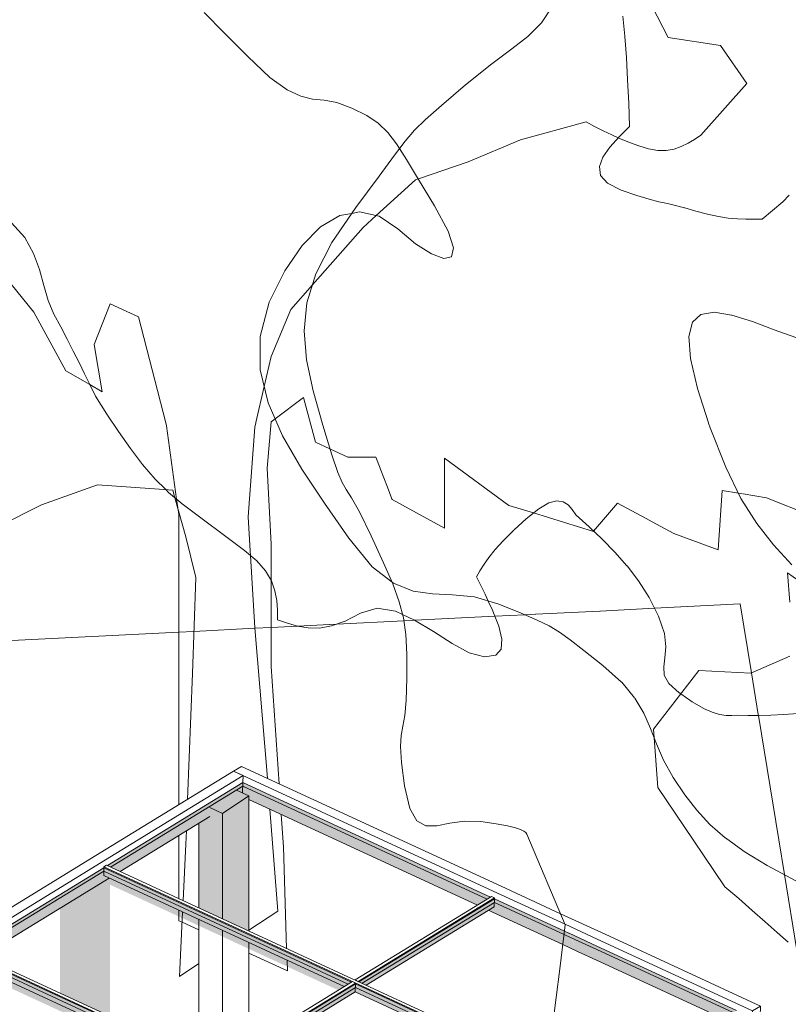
# Model space of a CAD drawing. Header units: millimetres. Extents: x -46876 to 9452, y -13755 to 24767.
# Tile 33 of 55: x -7260 to -3529, y 7099 to 11876. Entities that reach past the tile are written whole.
import ezdxf

# ---------------------------------------------------------------- set-up
doc = ezdxf.new("R2010")
doc.units = ezdxf.units.MM
for name, color, linetype, lineweight in [('A-GLAZ-CURT', 52, 'Continuous', 9), ('A-GLAZ-CWMG', 51, 'Continuous', 9), ('L-PLNT', 71, 'Continuous', 9), ('S-COLS', 52, 'Continuous', 9)]:
    doc.layers.add(name, color=color, linetype=linetype, lineweight=lineweight)

# ---------------------------------------------------------------- blocks, each defined once
blk = doc.blocks.new('System Panel - Vidro 2cm escuro2-4253584-3D - CAPA')
at = {"layer": 'A-GLAZ-CURT', "transparency": 33554471}
h = blk.add_hatch(color=256, dxfattribs=at)
h.paths.add_polyline_path([(-4028.6, 6916.2), (-3780.2, 7068.2), (-4592.6, 7443.4), (-4551.8, 7355.7), (-3916.3, 7062.2), (-4028.6, 6987.6), (-4028.6, 6964.6)], flags=0)
h.paths.add_polyline_path([(-5577.8, 7192), (-4984.1, 7555.3), (-4623.8, 7388.9), (-4615.7, 7454), (-4954.9, 7610.7), (-5612.8, 7208.1), (-5590.5, 7197.8)], flags=0)
blk.add_hatch(color=256, dxfattribs=at).paths.add_polyline_path([(-4551.8, 7355.7), (-4594.9, 7444.4), (-4615.7, 7454), (-4623.8, 7388.9), (-4554.3, 7356.8)], flags=0)
at = {"layer": 'A-GLAZ-CURT'}
for p, q in [((-4954.9, 7610.7), (-5612.8, 7208.1)), ((-4955.4, 7593.7), (-4954.9, 7610.7)), ((-4615.7, 7454), (-4954.9, 7610.7)), ((-5597.2, 7200.9), (-4955.4, 7593.7)), ((-4955.4, 7593.7), (-4617.7, 7437.7)), ((-4594.9, 7444.4), (-4615.7, 7454)), ((-4617.7, 7437.7), (-4583.6, 7422)), ((-4457.7, 7381.1), (-4592.6, 7443.4)), ((-4582.4, 7421.4), (-4458.2, 7364.1)), ((-4458.2, 7364.1), (-3796.3, 7058.4)), ((-3780.2, 7068.2), (-4457.7, 7381.1))]:
    blk.add_line(p, q, dxfattribs=at)
blk = doc.blocks.new('Rectangular Mullion - 6x12 cm metal-3947379-3D - CAPA')
at = {"layer": 'A-GLAZ-CWMG'}
for p, q in [((-6221, 8229.8), (-6182.6, 8253.3)), ((-4961.5, 7648.2), (-6221, 8229.8)), ((-4923.1, 7671.7), (-6182.6, 8253.3)), ((-5038.2, 7580.3), (-6146.6, 8092.1)), ((-4964.6, 7546.3), (-4984.1, 7555.3))]:
    blk.add_line(p, q, dxfattribs=at)
blk = doc.blocks.new('System Panel - Vidro 2cm escuro2-V9-3D - CAPA')
at = {"layer": 'A-GLAZ-CURT', "transparency": 33554471}
blk.add_hatch(color=256, dxfattribs=at).paths.add_polyline_path([(-6146.6, 7454.6), (-6146.6, 8092.1), (-5038.2, 7580.3), (-4974.1, 7619.5), (-6175.9, 8174.6), (-6833.8, 7772), (-6771.7, 7743.3), (-6389.9, 7977), (-6389.9, 7567), (-6224, 7490.4)], flags=0)
at = {"layer": 'A-GLAZ-CURT'}
for p, q in [((-6175.9, 8174.6), (-6833.8, 7772)), ((-6176.4, 8157.6), (-6175.9, 8174.6)), ((-4974.1, 7619.5), (-6175.9, 8174.6)), ((-6818.3, 7764.8), (-6176.4, 8157.6)), ((-6176.4, 8157.6), (-4990.1, 7609.7))]:
    blk.add_line(p, q, dxfattribs=at)
blk = doc.blocks.new('System Panel - Vidro 2cm escuro2-V10-3D - CAPA')
at = {"layer": 'A-GLAZ-CURT', "transparency": 33554471}
blk.add_hatch(color=256, dxfattribs=at).paths.add_polyline_path([(-4491, 6633.3), (-4454.9, 6655.3), (-5629.6, 7197.8), (-6287.5, 6795.3), (-6146.6, 6730.2), (-6146.6, 6844), (-5629.4, 7159), (-4507.8, 6641)], flags=0)
at = {"layer": 'A-GLAZ-CURT'}
for p, q in [((-5629.6, 7197.8), (-6287.5, 6795.3)), ((-6271.9, 6788.1), (-5630.1, 7180.8)), ((-5630.1, 7180.8), (-5629.6, 7197.8)), ((-5630.1, 7180.8), (-4471, 6645.5)), ((-4454.9, 6655.3), (-5629.6, 7197.8))]:
    blk.add_line(p, q, dxfattribs=at)
blk = doc.blocks.new('Rectangular Mullion - 6x12 cm metal-3947384-3D - CAPA')
at = {"layer": 'A-GLAZ-CWMG'}
for p, q in [((-4612.8, 7487.1), (-4961.5, 7648.2)), ((-4634.5, 7538.4), (-4923.1, 7671.7)), ((-4623.8, 7388.9), (-4964.6, 7546.3)), ((-4418.3, 7438.5), (-4634.5, 7538.4)), ((-4456.7, 7415), (-4612.8, 7487.1)), ((-3702.1, 7066.5), (-4456.7, 7415)), ((-3663.7, 7090), (-4418.3, 7438.5)), ((-4551.8, 7355.7), (-4623.8, 7388.9)), ((-4459.8, 7313.1), (-4551.8, 7355.7)), ((-3916.3, 7062.2), (-4459.8, 7313.1)), ((-3663.7, 7090), (-3702.1, 7066.5)), ((-3666.7, 6988.1), (-3663.7, 7090)), ((-3702.1, 7066.5), (-3705.1, 6964.6)), ((-3705.1, 6964.6), (-3666.7, 6988.1))]:
    blk.add_line(p, q, dxfattribs=at)
blk = doc.blocks.new('Rectangular Mullion - 6x12 cm metal-4019204-3D - CAPA')
at = {"layer": 'A-GLAZ-CWMG'}
for p, q in [((-6221, 8229.8), (-6889.3, 7820.9)), ((-6221, 8229.8), (-6174.9, 8208.5)), ((-6174.9, 8208.5), (-6843.2, 7799.6)), ((-6175.9, 8174.6), (-6177.4, 8124.1)), ((-6174.9, 8208.5), (-6175.9, 8174.6)), ((-6336.1, 8009.9), (-6771.7, 7743.3)), ((-6824.6, 7711), (-6846.3, 7697.7))]:
    blk.add_line(p, q, dxfattribs=at)
blk = doc.blocks.new('Rectangular Mullion - 6x12 cm metal-4019205-3D - CAPA')
at = {"layer": 'A-GLAZ-CWMG'}
for p, q in [((-6889.3, 7820.9), (-7564, 7408)), ((-6843.2, 7799.6), (-7517.9, 7386.7)), ((-6846.3, 7697.7), (-7446.4, 7330.5)), ((-7499.3, 7298.1), (-7521, 7284.9))]:
    blk.add_line(p, q, dxfattribs=at)
blk = doc.blocks.new('Rectangular Mullion - 2x5 cm metal-3947375-3D - CAPA')
at = {"layer": 'A-GLAZ-CWMG'}
for p, q in [((-5637.1, 7205.6), (-4450.9, 6657.8)), ((-5624.3, 7213.4), (-4438.1, 6665.6)), ((-4491, 6633.3), (-5630.7, 7159.6))]:
    blk.add_line(p, q, dxfattribs=at)
blk = doc.blocks.new('Rectangular Mullion - 2x5 cm metal-3947376-3D - CAPA')
at = {"layer": 'A-GLAZ-CWMG'}
for p, q in [((-6851.8, 7723.5), (-6850.6, 7761.7)), ((-6850.6, 7761.7), (-6850.5, 7766)), ((-6850.5, 7766), (-6837.7, 7773.8)), ((-6850.5, 7766), (-5637.1, 7205.6)), ((-6837.7, 7773.8), (-5624.3, 7213.4)), ((-5684.9, 7184.6), (-6851.8, 7723.5))]:
    blk.add_line(p, q, dxfattribs=at)
blk = doc.blocks.new('Rectangular Mullion - 2x5 cm metal-V23-3D - CAPA')
at = {"layer": 'A-GLAZ-CWMG'}
for p, q in [((-4970.1, 7622), (-5632, 7217)), ((-4954.7, 7614.9), (-5616.6, 7209.9)), ((-4970.1, 7622), (-4954.7, 7614.9)), ((-4954.9, 7610.7), (-4956, 7572.5)), ((-4954.7, 7614.9), (-4954.9, 7610.7)), ((-4956, 7572.5), (-5577.8, 7192)), ((-5616.6, 7209.9), (-5632, 7217))]:
    blk.add_line(p, q, dxfattribs=at)
blk = doc.blocks.new('M_RPC Tree - Deciduous - Red Maple - 9 Meters-V43-3D - CAPA')
at = {"layer": 'L-PLNT'}
for p, q in [((-4192, 11943.5), (-4112.4, 11789.3)), ((-4112.4, 11789.3), (-3857.7, 11751.5)), ((-3857.7, 11751.5), (-3730.4, 11567)), ((-3730.4, 11567), (-3953.2, 11315.5)), ((-4510.4, 11380.2), (-4828.8, 11293)), ((-4469.5, 11358.7), (-4510.4, 11380.2)), ((-4428.2, 11337.5), (-4469.5, 11358.7)), ((-4386.4, 11317.1), (-4428.2, 11337.5)), ((-4828.8, 11293), (-5083.5, 11186)), ((-4354.3, 11302.5), (-4386.4, 11317.1)), ((-4343.7, 11297.7), (-4354.3, 11302.5)), ((-4300, 11279.8), (-4343.7, 11297.7)), ((-4254.8, 11263.8), (-4300, 11279.8)), ((-4015.6, 11276.6), (-4048.5, 11260.4)), ((-3984.1, 11295.4), (-4015.6, 11276.6)), ((-3953.2, 11315.5), (-3984.1, 11295.4)), ((-4208, 11249.9), (-4254.8, 11263.8)), ((-4162.5, 11241.8), (-4208, 11249.9)), ((-4121.3, 11241.7), (-4162.5, 11241.8)), ((-4083.5, 11248.4), (-4121.3, 11241.7)), ((-4048.5, 11260.4), (-4083.5, 11248.4)), ((-5083.5, 11186), (-5323.2, 11104.8)), ((-5338.2, 11099.7), (-5529.7, 10926)), ((-5325.6, 11104), (-5338.2, 11099.7)), ((-5323.3, 11104.8), (-5325.6, 11104)), ((-5529.7, 10926), (-5593, 10868.5)), ((-5593, 10868.5), (-5838.9, 10588.9)), ((-7191.5, 10457.4), (-7328.3, 10626.5)), ((-5838.9, 10588.9), (-5943.2, 10470.4)), ((-6820.2, 10497.8), (-6898.4, 10300.8)), ((-6683.4, 10434.6), (-6820.2, 10497.8)), ((-5943.2, 10470.4), (-6038.7, 10241.5)), ((-7035.2, 10173.2), (-7191.5, 10457.4)), ((-6550.6, 9920.8), (-6683.4, 10434.6)), ((-6898.4, 10300.8), (-6859.3, 10070.8)), ((-6038.7, 10241.5), (-6072.4, 10096.3)), ((-6919.6, 10105.9), (-7035.2, 10173.2)), ((-6859.3, 10070.8), (-6919.6, 10105.9)), ((-6072.4, 10096.3), (-6112.9, 9922)), ((-5882.1, 10043.4), (-6019.3, 9939.4)), ((-5823.5, 9825.6), (-5882.1, 10043.4)), ((-6019.3, 9939.4), (-6038.4, 9924.9)), ((-6546.6, 9905.2), (-6550.4, 9920.1)), ((-6498.1, 9550.2), (-6546.6, 9905.2)), ((-6118.3, 9898.9), (-6150.1, 9463.8)), ((-6113.2, 9920.8), (-6118.3, 9898.9)), ((-6038.4, 9924.9), (-6058, 9700.8)), ((-5753.6, 9793.3), (-5823.5, 9825.6)), ((-5667.1, 9753.4), (-5753.6, 9793.3)), ((-5530.3, 9753.8), (-5667.1, 9753.4)), ((-5510, 9700.3), (-5530.3, 9753.8)), ((-4885.4, 9519.5), (-5198.1, 9748.7)), ((-5198.1, 9748.7), (-5198.1, 9409.6)), ((-6058, 9700.8), (-6038.4, 9331.5)), ((-5475.1, 9608.6), (-5509.4, 9698.9)), ((-6882.4, 9619.2), (-7153.1, 9522.3)), ((-6627.7, 9602), (-6882.4, 9619.2)), ((-5453.2, 9551.1), (-5474.6, 9607.3)), ((-6536.7, 9594.9), (-6627.7, 9602)), ((-6516.3, 9593.2), (-6536.7, 9594.9)), ((-6506, 9556.7), (-6516.3, 9593.2)), ((-6452.6, 9366.5), (-6506, 9556.7)), ((-3849.5, 9592.1), (-3869.1, 9304.5)), ((-3771.5, 9579.2), (-3849.5, 9592.1)), ((-3751.2, 9575.8), (-3771.5, 9579.2)), ((-3634.6, 9556.4), (-3748.3, 9575.3)), ((-3282.8, 9415.1), (-3634.6, 9556.4)), ((-7153.1, 9522.3), (-7519.2, 9341.3)), ((-6492.4, 9508.1), (-6498.1, 9550.2)), ((-6487.9, 9475.5), (-6492.4, 9508.1)), ((-5452.1, 9548.1), (-5452.8, 9550)), ((-5402.2, 9520.9), (-5452.1, 9548.1)), ((-5198.1, 9409.6), (-5402.2, 9520.9)), ((-4766, 9482.9), (-4885.4, 9519.5)), ((-4357.7, 9530.1), (-4474.1, 9394.5)), ((-4219, 9455.3), (-4357.7, 9530.1)), ((-6487.9, 9115.2), (-6487.9, 9475.5)), ((-6150.1, 9463.8), (-6140.4, 9299.9)), ((-4474.9, 9393.5), (-4766, 9482.9)), ((-4190.4, 9439.9), (-4218.7, 9455.2)), ((-4084.1, 9382.5), (-4189.8, 9439.6)), ((-6404.9, 9170.5), (-6452.6, 9366.5)), ((-3869.1, 9304.5), (-4084.1, 9382.5)), ((-6038.4, 9331.5), (-6038.4, 9247.6)), ((-6140.4, 9299.1), (-6139, 9275.8)), ((-6139, 9275.8), (-6118.3, 8926.1)), ((-6038.4, 9245.6), (-6038.4, 9154.3)), ((-6420.8, 8704.6), (-6404.9, 9170.5)), ((-6038.4, 9154.3), (-6038.4, 8738.1)), ((-6487.9, 8564.3), (-6487.9, 9115.2)), ((-4178.1, 9020.4), (-3762.6, 9041.2)), ((-3707.9, 8706.5), (-3762.6, 9041.2)), ((-5341.2, 8962.2), (-4953, 8981.6)), ((-4953, 8981.6), (-4808.2, 8988.9)), ((-4808.2, 8988.9), (-4755.4, 8991.5)), ((-4754.7, 8991.5), (-4444.2, 9007.1)), ((-4442.8, 9007.2), (-4178.1, 9020.4)), ((-6038.4, 8927.2), (-5909.4, 8933.7)), ((-5909.4, 8933.7), (-5756.3, 8941.4)), ((-5754.6, 8941.4), (-5721, 8943.1)), ((-5721, 8943.1), (-5395.4, 8959.4)), ((-5395.4, 8959.4), (-5341.2, 8962.2)), ((-7363.2, 8860.8), (-6487.9, 8904.7)), ((-6487.9, 8904.7), (-6413.8, 8908.4)), ((-6413.8, 8908.4), (-6118.1, 8923.2)), ((-6118.3, 8926.1), (-6057.5, 8195.5)), ((-6118.1, 8923.2), (-6038.4, 8927.2)), ((-6444.3, 8093.2), (-6420.8, 8704.6)), ((-6038.4, 8738.1), (-6000.3, 8169.1)), ((-3674.9, 8504.6), (-3707.9, 8706.5)), ((-6487.9, 8066.4), (-6487.9, 8564.3)), ((-3674.3, 8500.9), (-3674.8, 8504.1)), ((-3575.5, 7896.3), (-3674.3, 8500.9)), ((-6006.9, 7551.3), (-6045.6, 8045.5)), ((-5990.3, 8020), (-5979.8, 7863.4)), ((-6452.6, 7876.3), (-6450.2, 7940.1)), ((-6487.9, 7612.3), (-6487.9, 7917)), ((-3548, 7728.1), (-3575.5, 7896.3)), ((-6466.2, 7602.2), (-6452.6, 7876.3)), ((-5963.8, 7370.2), (-5979.8, 7863.4)), ((-3487.8, 7359.4), (-3548, 7728.1)), ((-6487.9, 7504.7), (-6487.9, 7555.5)), ((-6006.9, 7551.3), (-6146.6, 7458.6)), ((-6471.4, 7497.1), (-6487.9, 7504.7)), ((-6484.5, 7234.3), (-6469, 7546.7)), ((-6390.1, 7459.5), (-6471.4, 7497.1)), ((-5960.3, 7261), (-6146.6, 7347)), ((-5960.3, 7261), (-5961.9, 7312.6)), ((-6390.1, 7296.9), (-6484.5, 7234.3))]:
    blk.add_line(p, q, dxfattribs=at)
blk = doc.blocks.new('M_RPC Tree - Deciduous - Shumard Oak - 9_1 Meters-4147379-3D - CAPA')
at = {"layer": 'L-PLNT'}
for p, q in [((-3532.3, 9192.4), (-3320.8, 9040)), ((-3521.8, 9050.8), (-3532.3, 9192.4)), ((-3710.9, 8705.1), (-3521.8, 8788.7)), ((-4183.8, 8433.6), (-3963.1, 8719.1)), ((-3963.1, 8719.1), (-3710.9, 8705.1)), ((-4180.7, 8391.9), (-4183.8, 8433.6)), ((-4162.8, 8150.4), (-4180.7, 8391.9)), ((-3990.8, 7896.6), (-4162.8, 8150.4)), ((-3837, 7669.5), (-3990.7, 7896.3)), ((-3769.7, 7611.6), (-3837, 7669.5)), ((-3703.9, 7554.7), (-3769.7, 7611.6)), ((-3641, 7499.8), (-3703.9, 7554.7)), ((-3582.5, 7447.8), (-3641, 7499.8)), ((-3529.9, 7399.7), (-3582.5, 7447.8))]:
    blk.add_line(p, q, dxfattribs=at)
blk = doc.blocks.new('M_RPC Tree - Deciduous - Scarlet Oak - 12_5 Meters-V45-3D - CAPA')
at = {"layer": 'L-PLNT'}
for p, q in [((-3994.8, 10408.4), (-3953.4, 10446.2)), ((-3953.4, 10446.2), (-3889.5, 10456.5)), ((-3889.5, 10456.5), (-3804.2, 10443.3)), ((-3803.6, 10443.2), (-3703.5, 10411.9)), ((-4012.2, 10338.6), (-3994.8, 10408.4)), ((-3703.5, 10411.9), (-3597.1, 10371.7)), ((-3597.1, 10371.7), (-3492, 10333.4)), ((-4004.5, 10232.7), (-4012.2, 10338.6)), ((-3970.2, 10086.4), (-4004.5, 10232.7)), ((-3916.4, 9920.8), (-3970.2, 10086.4)), ((-3908.2, 9895.5), (-3915.9, 9919.1)), ((-3833.1, 9704.4), (-3908.2, 9895.5)), ((-3758.9, 9553.4), (-3833.1, 9704.4)), ((-3682.5, 9431.6), (-3758.9, 9553.4)), ((-3601.2, 9328.1), (-3682.5, 9431.6)), ((-3512.2, 9232), (-3601.2, 9328.1))]:
    blk.add_line(p, q, dxfattribs=at)
blk = doc.blocks.new('M_RPC Tree - Deciduous - Siberian Crab Apple - 6_1 Meters-V51-3D - CAPA')
at = {"layer": 'L-PLNT'}
for p, q in [((-4331.9, 11893.6), (-4322.3, 11796.4)), ((-4322.2, 11795.3), (-4314.7, 11692.6)), ((-4314.7, 11692.6), (-4308.8, 11583.8)), ((-4308.8, 11583.8), (-4303.8, 11471.6)), ((-4303.8, 11471.6), (-4299.4, 11357.8)), ((-4299.4, 11357.8), (-4350.2, 11307.1)), ((-4350.2, 11307.1), (-4395.3, 11257.2)), ((-4395.3, 11257.2), (-4429.2, 11209)), ((-4429.2, 11209), (-4446.2, 11163.3)), ((-4446.2, 11163.3), (-4440.7, 11120.9)), ((-4440.7, 11120.9), (-4407, 11082.7)), ((-4407, 11082.7), (-4339.6, 11049.5)), ((-4339.6, 11049.5), (-4263.7, 11023.8)), ((-4263.7, 11023.8), (-4204.6, 11005.8)), ((-4204.6, 11005.8), (-4157.1, 10993.2)), ((-4157.1, 10993.2), (-4116, 10983.6)), ((-3656.2, 10908.2), (-3555.8, 10992.6)), ((-3555.8, 10992.6), (-3525.4, 11024.7)), ((-4116, 10983.6), (-4075.9, 10974.4)), ((-4075.9, 10974.4), (-4032.8, 10963.6)), ((-4031.6, 10963.3), (-3977.9, 10947.8)), ((-3977.9, 10947.8), (-3920.5, 10931.9)), ((-3920.5, 10931.9), (-3868.4, 10920.8)), ((-3868.4, 10920.8), (-3820.7, 10913.5)), ((-3820.7, 10913.5), (-3776.5, 10909.5)), ((-3776.5, 10909.5), (-3735, 10907.7)), ((-3735, 10907.7), (-3695.2, 10907.6)), ((-3695.2, 10907.6), (-3656.2, 10908.2)), ((-7234.8, 10818.8), (-7300, 10891.2)), ((-7191.7, 10742.2), (-7234.8, 10818.8)), ((-7163.4, 10664), (-7191.7, 10742.2)), ((-7142.5, 10586.9), (-7163.4, 10664)), ((-7121.5, 10513.6), (-7142.5, 10586.9)), ((-7093.2, 10446.9), (-7121.5, 10513.6)), ((-7060, 10385.4), (-7093.2, 10446.9)), ((-7028.8, 10326.1), (-7060, 10385.4)), ((-6999.4, 10268.6), (-7028.8, 10326.1)), ((-6971.3, 10212.4), (-6999.4, 10268.6)), ((-6944.4, 10157.3), (-6971.3, 10212.4)), ((-6918.1, 10103), (-6944.4, 10157.3)), ((-6892.2, 10048.9), (-6918.1, 10103)), ((-6836.2, 9962.6), (-6892.2, 10048.9)), ((-6779.6, 9877.8), (-6836.2, 9962.6)), ((-6721.9, 9795.9), (-6779.6, 9877.8)), ((-6662.7, 9718.4), (-6721.9, 9795.9)), ((-6601.3, 9646.8), (-6662.7, 9718.4)), ((-6550.7, 9596), (-6601.3, 9646.8)), ((-6537.3, 9582.5), (-6550.7, 9596)), ((-6470.2, 9527.1), (-6537.3, 9582.5)), ((-6168.7, 9300.7), (-6470.2, 9527.1)), ((-4690.8, 9531.6), (-4740, 9503.6)), ((-4652.1, 9541.6), (-4690.8, 9531.6)), ((-4621.9, 9537.2), (-4652.1, 9541.6)), ((-4598, 9521.9), (-4621.9, 9537.2)), ((-4578.3, 9499.5), (-4598, 9521.9)), ((-4740, 9503.6), (-4801.9, 9454.1)), ((-4560.7, 9473.5), (-4578.3, 9499.5)), ((-4496.3, 9415.4), (-4560.7, 9473.5)), ((-4801.9, 9454.1), (-4859.3, 9401)), ((-4432.7, 9355.7), (-4496.3, 9415.4)), ((-4863.8, 9396.9), (-4913, 9347.6)), ((-4860.8, 9399.7), (-4863.8, 9396.9)), ((-4913, 9347.6), (-4951.7, 9304.8)), ((-4370.9, 9293.1), (-4432.7, 9355.7)), ((-6109.1, 9250.7), (-6168.7, 9300.7)), ((-4951.7, 9304.8), (-4981.9, 9267.3)), ((-4312.7, 9227.1), (-4370.9, 9293.1)), ((-6066.5, 9201.6), (-6109.1, 9250.7)), ((-5005.8, 9233.7), (-5025.5, 9202.8)), ((-4997.7, 9245.1), (-5005.8, 9233.7)), ((-4981.9, 9267.3), (-4997.1, 9246)), ((-4256, 9152.9), (-4311.7, 9226)), ((-6037.9, 9153.4), (-6066.5, 9201.6)), ((-5025.5, 9202.8), (-5043.1, 9173.2)), ((-5043.1, 9173.2), (-5000.8, 9088.5)), ((-6020.5, 9105.7), (-6037.9, 9153.4)), ((-4204.7, 9072.3), (-4256, 9152.9)), ((-6011.6, 9058.5), (-6020.5, 9105.7)), ((-5000.8, 9088.5), (-4985.5, 9055.6)), ((-6008.3, 9011.6), (-6011.6, 9058.5)), ((-4985.5, 9055.6), (-4963.1, 9007.5)), ((-4158.7, 8982.7), (-4204.7, 9072.3)), ((-6007.9, 8964.9), (-6008.3, 9011.6)), ((-5605.9, 8997.2), (-5679.3, 8957.8)), ((-5524, 9021.3), (-5605.9, 8997.2)), ((-5435.4, 9005.7), (-5524, 9021.3)), ((-5401.6, 8990.2), (-5435.4, 9005.7)), ((-5343.2, 8963.4), (-5401.6, 8990.2)), ((-4962.4, 9005.8), (-4934.4, 8933.7)), ((-4130, 8898.7), (-4158.7, 8982.7)), ((-5960.3, 8948.1), (-6007.9, 8964.9)), ((-5911.5, 8934), (-5960.3, 8948.1)), ((-5860.2, 8925.3), (-5911.5, 8934)), ((-5745.4, 8934.5), (-5805.2, 8924.6)), ((-5679.3, 8957.8), (-5745.4, 8934.5)), ((-5250.8, 8907.2), (-5343.2, 8963.4)), ((-4934.4, 8933.7), (-4919.6, 8870.9)), ((-5805.2, 8924.6), (-5860.2, 8925.3)), ((-5161.1, 8849.9), (-5250.8, 8907.2)), ((-4123, 8832.8), (-4130, 8898.7)), ((-5077.4, 8804.6), (-5161.1, 8849.9)), ((-4919.6, 8870.9), (-4923, 8822.6)), ((-5002.9, 8784.1), (-5077.4, 8804.6)), ((-4949.2, 8792.4), (-5002.9, 8784.1)), ((-4923, 8822.6), (-4949.2, 8792.4)), ((-4127.6, 8780.2), (-4123, 8832.8)), ((-4133.7, 8736.3), (-4127.6, 8780.2)), ((-4130.9, 8696.3), (-4133.7, 8736.3)), ((-4109.2, 8655.6), (-4130.9, 8696.3)), ((-4058.3, 8609.4), (-4109.2, 8655.6)), ((-4051.5, 8604.7), (-4058.3, 8609.4)), ((-3995.2, 8566), (-4051.5, 8604.7)), ((-3942.7, 8535.5), (-3995.2, 8566)), ((-3899, 8515.8), (-3941, 8534.8)), ((-3862.3, 8504.6), (-3899, 8515.8)), ((-3830.9, 8499.9), (-3862.3, 8504.6)), ((-3551.4, 8504.7), (-3613.9, 8502)), ((-3481.8, 8509.5), (-3551.4, 8504.7)), ((-3803, 8499.5), (-3830.9, 8499.9)), ((-3776.9, 8501.2), (-3803, 8499.5)), ((-3724.9, 8500.8), (-3776.9, 8501.2)), ((-3671.2, 8500.9), (-3724.9, 8500.8)), ((-3613.9, 8502), (-3671.2, 8500.9))]:
    blk.add_line(p, q, dxfattribs=at)
blk = doc.blocks.new('M_RPC Tree - Deciduous - Scarlet Oak - 12_5 Meters-V52-3D - CAPA')
at = {"layer": 'L-PLNT'}
for p, q in [((-4727.3, 11861.2), (-4666.3, 11951.7)), ((-6265.1, 11810.8), (-6364.8, 11910.4)), ((-4792.7, 11794.8), (-4727.3, 11861.2)), ((-6151.9, 11696.8), (-6265.1, 11810.8)), ((-4870.4, 11734.7), (-4792.7, 11794.8)), ((-4968.5, 11662.6), (-4870.4, 11734.7)), ((-6045.2, 11595.9), (-6151.9, 11696.8)), ((-5095, 11560.8), (-4968.5, 11662.6)), ((-5962.1, 11535.5), (-6045.2, 11595.9)), ((-5212.9, 11459.8), (-5095, 11560.8)), ((-5895.4, 11504.4), (-5962.1, 11535.5)), ((-5837.8, 11491.3), (-5895.4, 11504.4)), ((-5782.1, 11484.9), (-5837.8, 11491.3)), ((-5720.8, 11474), (-5782.1, 11484.9)), ((-5646.9, 11447.4), (-5720.8, 11474)), ((-5574.7, 11410.8), (-5646.9, 11447.4)), ((-5290.5, 11391.5), (-5212.9, 11459.8)), ((-5519.3, 11373.3), (-5574.7, 11410.8)), ((-5473.4, 11329.3), (-5519.3, 11373.3)), ((-5343.6, 11339.5), (-5290.5, 11391.5)), ((-5430.2, 11273), (-5473.4, 11329.3)), ((-5388.1, 11287.3), (-5343.6, 11339.5)), ((-5439.7, 11218.5), (-5388.1, 11287.3)), ((-5415.7, 11250.4), (-5430.2, 11273)), ((-5382.5, 11198.6), (-5415.7, 11250.4)), ((-5514.3, 11116.7), (-5439.7, 11218.5)), ((-5323.4, 11100.3), (-5382.5, 11198.6)), ((-5627.6, 10965.5), (-5514.3, 11116.7)), ((-5245.8, 10972.3), (-5323.4, 11100.3)), ((-5744.5, 10795.6), (-5627.6, 10965.5)), ((-5647.7, 10936.4), (-5610.1, 10943.5)), ((-5610.1, 10943.5), (-5515.5, 10922.9)), ((-5179.3, 10849.8), (-5245.8, 10972.3)), ((-5799.2, 10870.5), (-5705.5, 10925.4)), ((-5705.5, 10925.4), (-5647.7, 10936.4)), ((-5515.5, 10922.9), (-5424.1, 10861.4)), ((-5889.1, 10780.8), (-5799.2, 10870.5)), ((-5424.1, 10861.4), (-5337.8, 10789.1)), ((-5153.9, 10769), (-5179.3, 10849.8)), ((-5972.8, 10658.4), (-5889.1, 10780.8)), ((-5822.1, 10643.8), (-5744.5, 10795.6)), ((-5337.8, 10789.1), (-5261.4, 10740.1)), ((-5163.2, 10726.3), (-5153.9, 10769)), ((-5261.4, 10740.1), (-5201.1, 10717.9)), ((-5201.1, 10717.9), (-5163.2, 10726.3)), ((-6047.9, 10505.2), (-5972.8, 10658.4)), ((-5865.3, 10503.1), (-5822.1, 10643.8)), ((-6092.8, 10339.8), (-6047.9, 10505.2)), ((-5878.7, 10366.3), (-5865.3, 10503.1)), ((-6092.1, 10177.8), (-6092.8, 10339.8)), ((-5867.3, 10226.3), (-5878.7, 10366.3)), ((-5835.7, 10076.1), (-5867.3, 10226.3)), ((-6053.3, 10017.6), (-6092.1, 10177.8)), ((-5788.7, 9908.4), (-5835.7, 10076.1)), ((-5983.6, 9857.5), (-6053.3, 10017.6)), ((-5745.1, 9765.4), (-5788.7, 9908.4)), ((-5890.3, 9695.7), (-5983.6, 9857.5)), ((-5716, 9679.9), (-5745.1, 9765.4)), ((-5780.5, 9530.7), (-5890.3, 9695.7)), ((-5694.7, 9630.6), (-5716, 9679.9)), ((-5674.6, 9596.3), (-5694.7, 9630.6)), ((-5648.7, 9556), (-5674.6, 9596.3)), ((-5610.6, 9488.3), (-5648.7, 9556)), ((-5661.7, 9360.6), (-5780.5, 9530.7)), ((-5553.3, 9372.1), (-5610.6, 9488.3)), ((-5493, 9241.6), (-5553.3, 9372.1)), ((-5548.1, 9222), (-5661.7, 9360.6)), ((-5451.9, 9146.3), (-5548.1, 9222)), ((-5448.5, 9138.4), (-5493, 9241.6)), ((-5446, 9141.6), (-5451.9, 9146.3)), ((-5417.4, 9052.4), (-5448.5, 9138.4)), ((-5350.3, 9103.1), (-5446, 9141.6)), ((-5256.2, 9090.1), (-5350.3, 9103.1)), ((-5158.7, 9086.3), (-5256.2, 9090.1)), ((-5052.9, 9075.2), (-5158.5, 9086.3)), ((-5397.4, 8973.8), (-5417.4, 9052.4)), ((-4933.9, 9040.6), (-5052.9, 9075.2)), ((-4825.6, 8996.3), (-4933.9, 9040.6)), ((-4748, 8963.1), (-4825.6, 8996.3)), ((-5386.1, 8892.4), (-5397.4, 8973.8)), ((-4690, 8934.7), (-4748, 8963.1)), ((-4640.1, 8904.7), (-4690, 8934.7)), ((-5381, 8798.5), (-5386.1, 8892.4)), ((-4587.5, 8867), (-4640.1, 8904.7)), ((-4520.8, 8815.1), (-4587.5, 8867)), ((-5379.9, 8682), (-5381, 8798.5)), ((-4428.9, 8742.9), (-4520.8, 8815.1)), ((-4338.4, 8662.4), (-4428.9, 8742.9)), ((-5383.2, 8573.5), (-5379.9, 8682)), ((-4275.5, 8586.6), (-4337.5, 8661.6)), ((-5391, 8500.6), (-5383.2, 8573.5)), ((-4230.5, 8511), (-4274.1, 8585)), ((-4198.4, 8437.6), (-4230.5, 8511)), ((-5400.4, 8448.7), (-5391, 8500.6)), ((-5408.2, 8403.1), (-5400.4, 8448.7)), ((-4169.3, 8362.5), (-4198.4, 8437.6)), ((-5411.5, 8349.2), (-5408.2, 8403.1)), ((-4135, 8283.5), (-4169.3, 8362.5)), ((-5407.2, 8272.5), (-5411.5, 8349.2)), ((-5392.3, 8158.4), (-5407.2, 8272.5)), ((-4087.6, 8199.3), (-4135, 8283.5)), ((-4031, 8115.4), (-4087.3, 8198.6)), ((-5366.5, 8049.2), (-5392.3, 8158.4)), ((-3973.4, 8040.8), (-4031, 8115.4)), ((-5331.6, 7988.9), (-5366.5, 8049.2)), ((-3909.6, 7972), (-3973.4, 8040.8)), ((-5287.6, 7965), (-5331.6, 7988.9)), ((-5101, 7988.3), (-5172.3, 7977.1)), ((-5020.6, 7986.4), (-5101, 7988.3)), ((-4946.5, 7974.5), (-5020.6, 7986.4)), ((-5234.5, 7965.3), (-5287.6, 7965)), ((-5172.3, 7977.1), (-5234.5, 7965.3)), ((-4891.9, 7964.1), (-4946.5, 7974.5)), ((-4853.6, 7954.9), (-4891.9, 7964.1)), ((-4828.2, 7946.6), (-4853.6, 7954.9)), ((-4812.6, 7939), (-4828.2, 7946.6)), ((-4803.5, 7931.9), (-4812.6, 7939)), ((-4797.6, 7925.1), (-4803.5, 7931.9)), ((-3835.8, 7907.4), (-3909.6, 7972)), ((-4611.8, 7484.7), (-4797.6, 7925.1)), ((-3750.5, 7845.8), (-3834.6, 7906.3)), ((-3743.5, 7840.8), (-3749.7, 7845.3)), ((-3631.3, 7772.5), (-3743.5, 7840.8)), ((-3493.2, 7698.8), (-3631.3, 7772.5)), ((-4638.5, 7270.4), (-4611.8, 7484.7)), ((-4686.2, 6887.8), (-4638.5, 7270.4))]:
    blk.add_line(p, q, dxfattribs=at)

msp = doc.modelspace()

# ---------------------------------------------------------------- linework, layer by layer
at = {"layer": 'S-COLS'}
for p, q in [((-6146.6, 8109.9), (-6208, 8138.3)), ((-6274.7, 8024.8), (-6146.6, 8109.9)), ((-6146.6, 8109.9), (-6146.6, 7454.6)), ((-6336.1, 8053.2), (-6274.7, 8024.8)), ((-6274.7, 7513.8), (-6274.7, 8024.8)), ((-6389.9, 7567), (-6389.9, 7977)), ((-6389.9, 6842.5), (-6389.9, 7510.2)), ((-6274.7, 6823.7), (-6274.7, 7457)), ((-6146.6, 7397.8), (-6146.6, 6902.1))]:
    msp.add_line(p, q, dxfattribs=at)

# ---------------------------------------------------------------- block references
at = {"layer": 'A-GLAZ-CURT'}
for name, p in [('System Panel - Vidro 2cm escuro2-V9-3D - CAPA', (0, 0)), ('System Panel - Vidro 2cm escuro2-V9-3D - CAPA', (-674.7, -412.8)), ('System Panel - Vidro 2cm escuro2-4253584-3D - CAPA', (0, 0)), ('System Panel - Vidro 2cm escuro2-V9-3D - CAPA', (-1349.4, -825.7)), ('System Panel - Vidro 2cm escuro2-V10-3D - CAPA', (0, 0))]:
    msp.add_blockref(name, p, dxfattribs=at)
at = {"layer": 'A-GLAZ-CWMG'}
for name, p in [('Rectangular Mullion - 6x12 cm metal-4019204-3D - CAPA', (0, 0)), ('Rectangular Mullion - 6x12 cm metal-3947379-3D - CAPA', (0, 0)), ('Rectangular Mullion - 6x12 cm metal-4019205-3D - CAPA', (0, 0)), ('Rectangular Mullion - 2x5 cm metal-3947376-3D - CAPA', (0, 0)), ('Rectangular Mullion - 6x12 cm metal-3947384-3D - CAPA', (0, 0)), ('Rectangular Mullion - 2x5 cm metal-V23-3D - CAPA', (0, 0)), ('Rectangular Mullion - 2x5 cm metal-3947376-3D - CAPA', (-674.7, -412.8)), ('Rectangular Mullion - 2x5 cm metal-V23-3D - CAPA', (-674.7, -412.8)), ('Rectangular Mullion - 2x5 cm metal-3947375-3D - CAPA', (0, 0))]:
    msp.add_blockref(name, p, dxfattribs=at)
at = {"layer": 'L-PLNT'}
for name in ['M_RPC Tree - Deciduous - Siberian Crab Apple - 6_1 Meters-V51-3D - CAPA', 'M_RPC Tree - Deciduous - Red Maple - 9 Meters-V43-3D - CAPA', 'M_RPC Tree - Deciduous - Scarlet Oak - 12_5 Meters-V52-3D - CAPA', 'M_RPC Tree - Deciduous - Scarlet Oak - 12_5 Meters-V45-3D - CAPA', 'M_RPC Tree - Deciduous - Shumard Oak - 9_1 Meters-4147379-3D - CAPA']:
    msp.add_blockref(name, (0, 0), dxfattribs=at)

doc.saveas('drawing.dxf')
